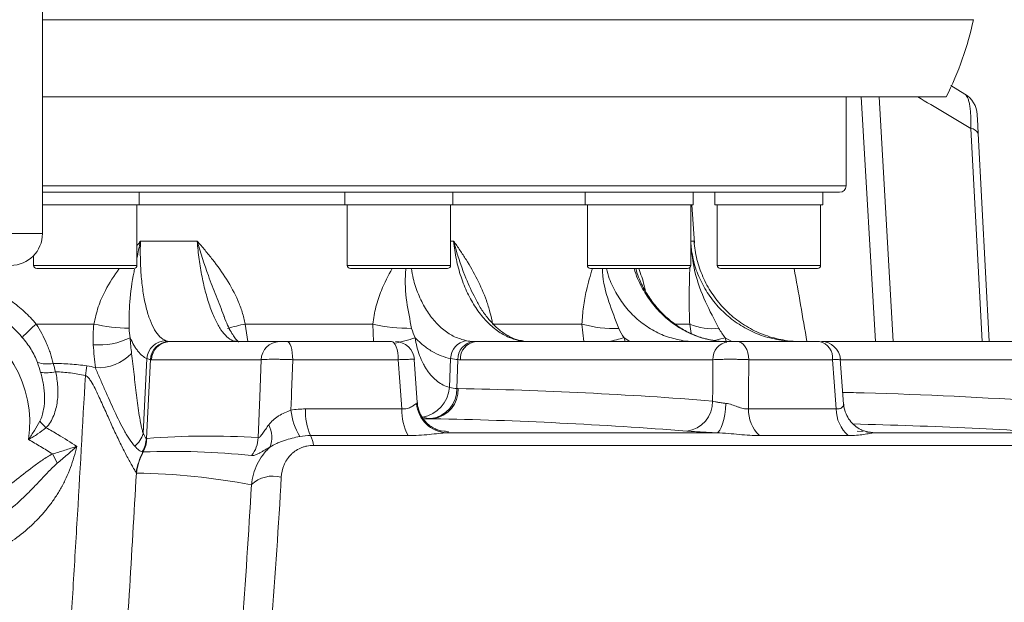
# Model space of a CAD drawing. Header units: millimetres. Extents: x 0 to 8410, y 0 to 5940.
# Tile 110 of 179: x 5454 to 5609, y 2784 to 2876. Entities that reach past the tile are written whole.
import ezdxf

# ---------------------------------------------------------------- set-up
doc = ezdxf.new("R2010")
doc.units = ezdxf.units.MM
doc.header["$LTSCALE"] = 10

msp = doc.modelspace()

# ---------------------------------------------------------------- linework, layer by layer
at = {"color": 7, "linetype": 'Continuous', "lineweight": 0}
for p, q in [((5457.2, 2841.87), (5457.2, 2922.12)), ((5600.2, 2865.15), (5602.43, 2863.82)), ((5599.46, 2863.37), (5457.2, 2863.37)), ((5583.7, 2849.37), (5583.7, 2863.37)), ((5604.51, 2857.6), (5606.23, 2824.87)), ((5582.7, 2848.37), (5457.2, 2848.37)), ((5472.43, 2846.37), (5472.43, 2848.37)), ((5504.82, 2848.37), (5504.82, 2846.37)), ((5521.82, 2846.37), (5521.82, 2848.37)), ((5542.62, 2848.37), (5542.62, 2846.37)), ((5559.62, 2846.37), (5559.62, 2848.37)), ((5563.07, 2848.37), (5563.07, 2846.37)), ((5580.07, 2846.37), (5580.07, 2848.37)), ((5457.2, 2846.37), (5472.43, 2846.37)), ((5472.07, 2836.87), (5472.07, 2846.37)), ((5472.43, 2846.37), (5504.82, 2846.37)), ((5504.82, 2846.37), (5505.46, 2846.37)), ((5505.18, 2846.37), (5505.18, 2836.87)), ((5505.46, 2846.37), (5521.82, 2846.37)), ((5521.45, 2836.87), (5521.45, 2846.37)), ((5521.82, 2846.37), (5542.62, 2846.37)), ((5542.62, 2846.37), (5545.1, 2846.37)), ((5542.98, 2846.37), (5542.98, 2836.87)), ((5545.1, 2846.37), (5559.62, 2846.37)), ((5559.25, 2836.87), (5559.25, 2846.37)), ((5559.85, 2840.35), (5559.42, 2846.37)), ((5563.07, 2846.37), (5568.32, 2846.37)), ((5563.44, 2846.37), (5563.44, 2836.87)), ((5568.32, 2846.37), (5580.07, 2846.37)), ((5579.71, 2836.87), (5579.71, 2846.37)), ((5455.8, 2838.39), (5455.8, 2836.87)), ((5471.57, 2836.37), (5456.3, 2836.37)), ((5506.26, 2836.37), (5505.68, 2836.37)), ((5520.95, 2836.37), (5506.26, 2836.37)), ((5545.72, 2836.37), (5543.48, 2836.37)), ((5558.75, 2836.37), (5545.72, 2836.37)), ((5568.65, 2836.37), (5563.94, 2836.37)), ((5579.21, 2836.37), (5568.65, 2836.37)), ((5477.24, 2824.87), (5494.5, 2824.87)), ((5495.74, 2824.87), (5512.13, 2824.87)), ((5525.36, 2824.87), (5565.12, 2824.87)), ((5566.53, 2824.87), (5579.51, 2824.87)), ((5579.82, 2824.87), (5616.26, 2824.87)), ((5516.21, 2815.29), (5515.74, 2822.08)), ((5583.32, 2815.02), (5582.78, 2822.09)), ((5586.71, 2810.76), (5586.85, 2810.72))]:
    msp.add_line(p, q, dxfattribs=at)
at = {"color": 8, "linetype": 'Continuous', "lineweight": 0}
for p, q in [((5603.76, 2875.52), (5457.2, 2875.52)), ((5588.33, 2824.87), (5586.11, 2863.37)), ((5588.9, 2863.37), (5591.13, 2824.87)), ((5457.2, 2849.37), (5583.7, 2849.37)), ((5417.2, 2841.87), (5457.2, 2841.87)), ((5472.63, 2840.69), (5481.56, 2840.69)), ((5521.45, 2840.69), (5521.93, 2840.69)), ((5559.25, 2840.69), (5559.79, 2840.69)), ((5455.8, 2836.87), (5472.07, 2836.87)), ((5505.18, 2836.87), (5505.8, 2836.87)), ((5505.8, 2836.87), (5521.45, 2836.87)), ((5542.98, 2836.87), (5545.36, 2836.87)), ((5545.36, 2836.87), (5559.25, 2836.87)), ((5563.44, 2836.87), (5568.46, 2836.87)), ((5568.46, 2836.87), (5579.71, 2836.87)), ((5550.83, 2835.61), (5550.62, 2836.37)), ((5456.21, 2827.64), (5465.3, 2827.64)), ((5489.13, 2827.64), (5489.51, 2824.87)), ((5489.13, 2827.64), (5509.19, 2827.64)), ((5509.32, 2824.87), (5509.19, 2827.64)), ((5528.07, 2827.64), (5542.13, 2827.64)), ((5542.44, 2824.87), (5542.13, 2827.64)), ((5556.8, 2827.64), (5559.09, 2827.64)), ((5559.33, 2826.16), (5559.09, 2827.64)), ((5487.77, 2824.88), (5487.97, 2824.87)), ((5532.31, 2825.02), (5532.64, 2824.99)), ((5548.76, 2825.49), (5548.93, 2824.87)), ((5549.69, 2824.87), (5548.76, 2825.49)), ((5559.6, 2824.88), (5559.48, 2824.87)), ((5564.66, 2825.49), (5564.91, 2824.75)), ((5565.71, 2824.87), (5564.66, 2825.49)), ((5575.53, 2824.88), (5575.5, 2824.87)), ((5473.07, 2810.41), (5473.65, 2822.2)), ((5473.56, 2809.65), (5474.18, 2822.04)), ((5491.61, 2822.03), (5474.35, 2822.03)), ((5513.22, 2822.03), (5496.6, 2822.03)), ((5521.28, 2817.67), (5521.45, 2822.2)), ((5522.43, 2817.5), (5522.61, 2822.04)), ((5562.75, 2822.03), (5523, 2822.03)), ((5581.59, 2822.03), (5568.42, 2822.03)), ((5614.79, 2822.03), (5582.79, 2822.03)), ((5516.11, 2815.16), (5516.2, 2815.29)), ((5498.58, 2814.28), (5513.76, 2814.28)), ((5568.35, 2814.28), (5582.17, 2814.28)), ((5518.66, 2812.75), (5517.19, 2812.75)), ((5519.88, 2810.83), (5520.42, 2810.8)), ((5519.99, 2810.85), (5520.42, 2810.8)), ((5520.84, 2810.53), (5563.35, 2810.53)), ((5585.48, 2810.8), (5586.39, 2810.72)), ((5588.04, 2810.53), (5617.83, 2810.53)), ((5514.76, 2810.1), (5499.38, 2810.1)), ((5584.06, 2810.1), (5570.06, 2810.1)), ((5650.12, 2808.53), (5499.87, 2808.53))]:
    msp.add_line(p, q, dxfattribs=at)
at = {"color": 8, "linetype": 'Continuous', "lineweight": 0, "flags": 128}
for points in [[(5605.12, 2824.87), (5604.81, 2830.89), (5603.37, 2858.4)], [(5487.16, 2825.02), (5487.69, 2824.96), (5488.02, 2824.87)], [(5495.74, 2824.87), (5495.9, 2824.82), (5496.06, 2824.66), (5496.2, 2824.4), (5496.33, 2824.05), (5496.44, 2823.62), (5496.52, 2823.13), (5496.57, 2822.59), (5496.6, 2822.03)], [(5558.09, 2825.02), (5557.83, 2824.96), (5557.66, 2824.87)], [(5564.66, 2825.49), (5563.79, 2825.26), (5562.98, 2825.05)], [(5566.53, 2824.87), (5566.89, 2824.82), (5567.23, 2824.66), (5567.55, 2824.4), (5567.83, 2824.05), (5568.07, 2823.62), (5568.25, 2823.13), (5568.37, 2822.59), (5568.42, 2822.03)], [(5573.83, 2825.02), (5573.78, 2824.96), (5573.75, 2824.87)], [(5491.16, 2809.76), (5491.4, 2816.17), (5491.61, 2822.03)], [(5496.6, 2822.03), (5496.41, 2816.89), (5496.38, 2816.17), (5496.3, 2814.1)], [(5513.76, 2814.28), (5513.47, 2818.55), (5513.22, 2822.03)], [(5562.7, 2815.53), (5562.72, 2817.51), (5562.75, 2822.03)], [(5568.42, 2822.03), (5568.37, 2816.89), (5568.35, 2814.28)], [(5582.17, 2814.28), (5581.85, 2818.55), (5581.59, 2822.03)], [(5564.8, 2815.16), (5564.73, 2814.25), (5564.61, 2813.39), (5564.46, 2812.61), (5564.27, 2811.92), (5564.06, 2811.35), (5563.83, 2810.92), (5563.59, 2810.64), (5563.35, 2810.53)], [(5586.85, 2810.72), (5587.14, 2810.64), (5588.04, 2810.53)]]:
    msp.add_lwpolyline(points, dxfattribs=at)
at = {"color": 7, "linetype": 'Continuous', "lineweight": 0, "flags": 128}
msp.add_lwpolyline([(5512.13, 2824.87), (5512.34, 2824.82), (5512.53, 2824.66), (5512.72, 2824.4), (5512.88, 2824.05), (5513.02, 2823.62), (5513.12, 2823.13), (5513.19, 2822.59), (5513.22, 2822.03)], dxfattribs=at)
at = {"color": 7, "linetype": 'Continuous', "lineweight": 0}
for centre, radius, start, end in [((5554.87, 2885.98), 50, 333.1119, 347.9186), ((5600.36, 2860.39), 4, 3, 58.9165), ((5582.7, 2849.37), 1, 270, 0), ((5452.2, 2841.87), 5, 270, 0), ((5456.3, 2836.87), 0.5, 180, 270), ((5471.57, 2836.87), 0.5, 270, 0), ((5505.68, 2836.87), 0.5, 180, 270), ((5520.95, 2836.87), 0.5, 270, 0), ((5543.48, 2836.87), 0.5, 180, 270), ((5558.75, 2836.87), 0.5, 270, 0), ((5563.94, 2836.87), 0.5, 180, 270), ((5579.21, 2836.87), 0.5, 270, 0), ((5512.76, 2821.87), 3, 3.9787, 90), ((5579.82, 2821.87), 3, 4.3582, 90.0011)]:
    msp.add_arc(centre, radius, start, end, dxfattribs=at)
at = {"color": 8, "linetype": 'Continuous', "lineweight": 0}
for centre, radius, start, end in [((5603.29, 2857.07), 1.33, 23.0509, 86.7855), ((5437.2, 2812.15), 18, 351.384, 147.9276), ((5479.48, 2801.1), 35.29, 131.246, 136.1658), ((5471.46, 2855.22), 28.26, 257.4068, 268.701), ((5495.73, 2794.09), 34.19, 101.1401, 105.9639), ((5515.06, 2852.88), 25.92, 256.9058, 270.5682), ((5547.12, 2845.32), 18.38, 254.2424, 272.5357), ((5562.61, 2835.62), 8.72, 246.2327, 277.1107), ((5466.15, 2835.29), 10.94, 265.0585, 296.4109), ((5476.7, 2821.97), 3.06, 91.8707, 175.5578), ((5477.15, 2821.91), 2.97, 91.0192, 177.536), ((5477.29, 2821.93), 2.94, 91.0077, 178.1136), ((5494.55, 2821.93), 2.94, 91.0077, 178.1136), ((5510.22, 2840.46), 16, 278.3951, 290.6932), ((5524.4, 2822.11), 2.95, 98.8295, 178.1351), ((5525.37, 2822.14), 2.76, 97.0952, 182.0523), ((5525.7, 2822.19), 2.7, 97.1353, 183.453), ((5540.34, 2853.14), 28.9, 282.0057, 286.9452), ((5565.45, 2822.19), 2.7, 97.1353, 183.4526), ((5578.99, 2822.31), 2.61, 353.84, 78.4911), ((5466.02, 2827.92), 7.16, 266.0887, 316.6853), ((5457.97, 2826.8), 5.44, 253.2431, 279.569), ((5457.81, 2828.01), 8.03, 263.477, 280.4067), ((5391.73, 2831.91), 73.27, 350.2864, 351.504), ((5516.18, 2818.05), 5.11, 279.346, 355.7143), ((5517.78, 2817.38), 4.65, 277.237, 1.5291), ((5518.1, 2817.26), 4.54, 277.1697, 2.9118), ((5521.07, 2815.5), 4.98, 183.9749, 267.2953), ((5558.04, 2815.42), 4.66, 277.2087, 1.292), ((5506.83, 2815.34), 10.6, 186.7053, 210.5898), ((5508.3, 2813.97), 9.72, 178.1215, 203.4737), ((5521.86, 2814), 8.1, 177.9625, 208.7992), ((5574.04, 2814.16), 5.69, 178.7687, 225.5716), ((5587.62, 2814.22), 5.45, 179.2991, 229.1986), ((5465.75, 2819.85), 11.7, 219.9025, 226.8376), ((5468.73, 2811.89), 4.58, 310.6875, 341.1702), ((5489.12, 2809.82), 4.18, 338.041, 27.7832), ((5468.38, 2810.08), 5.2, 330.6376, 355.2092), ((5468.45, 2809.91), 5.15, 332.3678, 357.0033), ((5468.5, 2809.86), 5.12, 332.7379, 357.4929), ((5486.04, 2810.03), 5.13, 322.8581, 356.9382), ((5494.95, 2807.87), 4.96, 7.6824, 26.6848), ((5482.12, 2802.74), 10.28, 152.3058, 171.5166), ((5482.13, 2802.73), 10.25, 152.1961, 171.7603), ((5560.65, 2857.57), 113.64, 206.3137, 207.1382), ((5493.51, 2798.69), 5.03, 75.1688, 133.05)]:
    msp.add_arc(centre, radius, start, end, dxfattribs=at)
msp.add_ellipse((5437.2, 2504.25), major_axis=(0, 606.02), ratio=0.272913, start_param=5.269872, end_param=5.292394, dxfattribs=at)
for points, knots in [([(5603.37, 2858.4), (5601.96, 2859.25), (5599.18, 2860.91), (5596.38, 2862.56), (5594.99, 2863.37)], [0, 0, 0, 0, 0.506827, 1, 1, 1, 1]), ([(5603.37, 2858.4), (5603.37, 2858.78), (5603.37, 2859.14), (5603.36, 2859.84), (5603.35, 2860.17), (5603.31, 2860.81), (5603.29, 2861.11), (5603.23, 2861.66), (5603.19, 2861.92), (5603.11, 2862.39), (5603.06, 2862.6), (5602.96, 2862.97), (5602.9, 2863.13), (5602.71, 2863.55), (5602.58, 2863.73), (5602.43, 2863.82)], [0, 0, 0, 0, 0.125, 0.125, 0.25, 0.25, 0.375, 0.375, 0.5, 0.5, 0.625, 0.625, 0.75, 0.75, 1, 1, 1, 1]), ([(5472.63, 2840.69), (5472.63, 2840.68), (5472.41, 2839.77), (5472.24, 2838.88), (5472.07, 2838)], [0, 0, 0, 0, 0.009479, 1, 1, 1, 1]), ([(5472.07, 2839.98), (5472.25, 2840.21), (5472.44, 2840.45), (5472.63, 2840.68), (5472.63, 2840.69)], [0, 0, 0, 0, 0.9764371, 1, 1, 1, 1]), ([(5472.63, 2840.69), (5472.62, 2840.2), (5472.6, 2839.71), (5472.6, 2838.76), (5472.6, 2838.28), (5472.63, 2836.88), (5472.68, 2835.96), (5472.79, 2834.62), (5472.84, 2834.18), (5472.94, 2833.33), (5473, 2832.91), (5473.19, 2831.71), (5473.35, 2830.95), (5473.62, 2829.88), (5473.71, 2829.54), (5473.91, 2828.89), (5474.02, 2828.58), (5474.35, 2827.71), (5474.6, 2827.2), (5475.12, 2826.3), (5475.4, 2825.94), (5475.98, 2825.36), (5476.28, 2825.15), (5476.6, 2825.02)], [0, 0, 0, 0, 0.0625, 0.0625, 0.125, 0.125, 0.25, 0.25, 0.3125, 0.3125, 0.375, 0.375, 0.5, 0.5, 0.5625, 0.5625, 0.625, 0.625, 0.75, 0.75, 0.875, 0.875, 1, 1, 1, 1]), ([(5487.16, 2825.02), (5486.84, 2825.15), (5486.53, 2825.36), (5485.91, 2825.94), (5485.6, 2826.3), (5484.99, 2827.2), (5484.7, 2827.71), (5484.28, 2828.58), (5484.15, 2828.89), (5483.88, 2829.54), (5483.75, 2829.88), (5483.37, 2830.95), (5483.13, 2831.71), (5482.81, 2832.92), (5482.7, 2833.34), (5482.51, 2834.19), (5482.41, 2834.63), (5482.15, 2835.97), (5482, 2836.88), (5481.74, 2838.75), (5481.63, 2839.71), (5481.56, 2840.69)], [0, 0, 0, 0, 0.125, 0.125, 0.25, 0.25, 0.375, 0.375, 0.4375, 0.4375, 0.5, 0.5, 0.625, 0.625, 0.6875, 0.6875, 0.75, 0.75, 0.875, 0.875, 1, 1, 1, 1]), ([(5485.79, 2828.8), (5485.77, 2828.85), (5485.4, 2829.92), (5484.52, 2832.04), (5483.04, 2835.89), (5482.08, 2838.84), (5481.56, 2840.68), (5481.56, 2840.69)], [0, 0, 0, 0, 0.014155, 0.285968, 0.557599, 0.997935, 1, 1, 1, 1]), ([(5489.13, 2827.64), (5489, 2828.27), (5488.83, 2828.9), (5488.44, 2830.13), (5488.22, 2830.73), (5487.46, 2832.5), (5486.86, 2833.61), (5485.51, 2835.75), (5484.76, 2836.78), (5483.59, 2838.27), (5483.19, 2838.76), (5482.38, 2839.73), (5481.97, 2840.21), (5481.56, 2840.69)], [0, 0, 0, 0, 0.125, 0.125, 0.25, 0.25, 0.5, 0.5, 0.75, 0.75, 0.875, 0.875, 1, 1, 1, 1]), ([(5528.07, 2827.64), (5527.95, 2828.27), (5527.81, 2828.9), (5527.48, 2830.13), (5527.3, 2830.73), (5526.68, 2832.5), (5526.19, 2833.61), (5525.11, 2835.75), (5524.51, 2836.78), (5523.57, 2838.27), (5523.25, 2838.76), (5522.59, 2839.73), (5522.26, 2840.21), (5521.93, 2840.69)], [0, 0, 0, 0, 0.125, 0.125, 0.25, 0.25, 0.5, 0.5, 0.75, 0.75, 0.875, 0.875, 1, 1, 1, 1]), ([(5532.31, 2825.02), (5531.67, 2825.15), (5531.04, 2825.36), (5529.8, 2825.94), (5529.19, 2826.3), (5528.01, 2827.2), (5527.44, 2827.71), (5526.64, 2828.58), (5526.39, 2828.89), (5525.88, 2829.54), (5525.64, 2829.88), (5524.93, 2830.95), (5524.5, 2831.71), (5523.92, 2832.92), (5523.74, 2833.34), (5523.4, 2834.19), (5523.24, 2834.63), (5522.79, 2835.97), (5522.55, 2836.88), (5522.16, 2838.75), (5522.02, 2839.71), (5521.93, 2840.69)], [0, 0, 0, 0, 0.125, 0.125, 0.25, 0.25, 0.375, 0.375, 0.4375, 0.4375, 0.5, 0.5, 0.625, 0.625, 0.6875, 0.6875, 0.75, 0.75, 0.875, 0.875, 1, 1, 1, 1]), ([(5525.14, 2832.05), (5525.14, 2832.05), (5524.62, 2833.08), (5523.37, 2835.9), (5522.39, 2838.84), (5521.93, 2840.68), (5521.93, 2840.69)], [0, 0, 0, 0, 0.000727, 0.380868, 0.99711, 1, 1, 1, 1]), ([(5559.25, 2840.42), (5559.41, 2838.89), (5559.76, 2835.69), (5561.42, 2831.22), (5562.96, 2828.34), (5563.69, 2826.96)], [0, 0, 0, 0, 0.324421, 0.678004, 1, 1, 1, 1]), ([(5559.25, 2840.27), (5559.38, 2839.34), (5559.63, 2837.46), (5560.6, 2834.78), (5561.99, 2832.28), (5563.78, 2830.04), (5565.93, 2828.15), (5568.36, 2826.64), (5571.02, 2825.54), (5572.89, 2825.19), (5573.83, 2825.02)], [0, 0, 0, 0, 0.1232619, 0.2485617, 0.373753, 0.4989435, 0.624203, 0.749463, 0.8747312, 1, 1, 1, 1]), ([(5418.2, 2827.64), (5419.38, 2829.01), (5420.68, 2830.22), (5422.82, 2831.81), (5423.56, 2832.3), (5425.11, 2833.2), (5425.92, 2833.61), (5428.38, 2834.7), (5430.07, 2835.24), (5432.26, 2835.7), (5432.7, 2835.78), (5433.59, 2835.92), (5434.04, 2835.98), (5435.39, 2836.12), (5436.28, 2836.16), (5438.96, 2836.17), (5440.74, 2835.99), (5443.39, 2835.44), (5444.27, 2835.21), (5445.97, 2834.67), (5446.8, 2834.36), (5448.44, 2833.64), (5449.24, 2833.23), (5450.8, 2832.32), (5451.55, 2831.83), (5452.99, 2830.77), (5453.68, 2830.2), (5454.99, 2828.98), (5455.62, 2828.32), (5456.21, 2827.64)], [0, 0, 0, 0, 0.125, 0.125, 0.1875, 0.1875, 0.25, 0.25, 0.375, 0.375, 0.40625, 0.40625, 0.4375, 0.4375, 0.5, 0.5, 0.625, 0.625, 0.6875, 0.6875, 0.75, 0.75, 0.8125, 0.8125, 0.875, 0.875, 0.9375, 0.9375, 1, 1, 1, 1]), ([(5465.3, 2827.64), (5465.5, 2828.54), (5465.91, 2830.37), (5467.21, 2833.35), (5468.51, 2835.25), (5469.27, 2836.37)], [0, 0, 0, 0, 0.284555, 0.576455, 1, 1, 1, 1]), ([(5471.7, 2836.28), (5471.67, 2836.14), (5471.29, 2834.34), (5470.87, 2831.23), (5470.83, 2828.34), (5470.82, 2826.96)], [0, 0, 0, 0, 0.042405, 0.543589, 1, 1, 1, 1]), ([(5509.19, 2827.64), (5509.34, 2828.54), (5509.63, 2830.37), (5510.63, 2833.35), (5511.64, 2835.25), (5512.24, 2836.37)], [0, 0, 0, 0, 0.284555, 0.576455, 1, 1, 1, 1]), ([(5514.42, 2836.37), (5514.4, 2836.2), (5514.21, 2834.37), (5514.44, 2831.23), (5515.04, 2828.34), (5515.32, 2826.96)], [0, 0, 0, 0, 0.050716, 0.547549, 1, 1, 1, 1]), ([(5515.28, 2836.37), (5515.36, 2835.84), (5515.61, 2834.42), (5516.35, 2832.29), (5517.43, 2830.06), (5518.79, 2828.15), (5520.34, 2826.65), (5522.08, 2825.54), (5523.32, 2825.19), (5523.95, 2825.02)], [0, 0, 0, 0, 0.088262, 0.237988, 0.392056, 0.541858, 0.696017, 0.845834, 1, 1, 1, 1]), ([(5542.13, 2827.64), (5542.19, 2828.54), (5542.32, 2830.37), (5542.87, 2833.35), (5543.44, 2835.25), (5543.78, 2836.37)], [0, 0, 0, 0, 0.284555, 0.576455, 1, 1, 1, 1]), ([(5545.37, 2836.37), (5545.37, 2836.2), (5545.4, 2834.37), (5546.25, 2831.23), (5547.39, 2828.34), (5547.93, 2826.96)], [0, 0, 0, 0, 0.050716, 0.547549, 1, 1, 1, 1]), ([(5545.98, 2836.37), (5546.12, 2835.84), (5546.5, 2834.41), (5547.58, 2832.28), (5549.13, 2830.04), (5551.03, 2828.15), (5553.19, 2826.64), (5555.56, 2825.54), (5557.25, 2825.19), (5558.09, 2825.02)], [0, 0, 0, 0, 0.088283, 0.240177, 0.392071, 0.544047, 0.696024, 0.848011, 1, 1, 1, 1]), ([(5562.99, 2825.02), (5562.15, 2825.19), (5560.46, 2825.53), (5558.06, 2826.63), (5555.82, 2828.13), (5553.84, 2830.02), (5552.17, 2832.27), (5550.97, 2834.4), (5550.52, 2835.84), (5550.35, 2836.37)], [0, 0, 0, 0, 0.149832, 0.30401, 0.453825, 0.607998, 0.757736, 0.911819, 1, 1, 1, 1]), ([(5551.08, 2836.37), (5551.39, 2835.51), (5551.78, 2834.39), (5552.08, 2833.11), (5552.15, 2832.81)], [0, 0, 0, 0, 0.767271, 1, 1, 1, 1]), ([(5559.09, 2827.64), (5559.06, 2828.54), (5559.01, 2830.37), (5559.02, 2833.4), (5559.07, 2835.35), (5559.11, 2836.52)], [0, 0, 0, 0, 0.279421, 0.566054, 1, 1, 1, 1]), ([(5454.02, 2825.54), (5452.98, 2826.76), (5451.82, 2827.84), (5449.92, 2829.26), (5449.25, 2829.71), (5447.87, 2830.51), (5447.16, 2830.88), (5445.72, 2831.52), (5444.98, 2831.81), (5443.48, 2832.3), (5442.7, 2832.5), (5440.36, 2833), (5438.78, 2833.16), (5436.41, 2833.16), (5435.62, 2833.12), (5434.43, 2832.99), (5434.03, 2832.94), (5433.24, 2832.82), (5432.85, 2832.74), (5430.92, 2832.33), (5429.42, 2831.85), (5427.25, 2830.88), (5426.53, 2830.51), (5425.16, 2829.71), (5424.5, 2829.27), (5423.23, 2828.32), (5422.62, 2827.82), (5421.46, 2826.73), (5420.91, 2826.15), (5420.39, 2825.54)], [0, 0, 0, 0, 0.125, 0.125, 0.1875, 0.1875, 0.25, 0.25, 0.3125, 0.3125, 0.375, 0.375, 0.5, 0.5, 0.5625, 0.5625, 0.59375, 0.59375, 0.625, 0.625, 0.75, 0.75, 0.8125, 0.8125, 0.875, 0.875, 0.9375, 0.9375, 1, 1, 1, 1]), ([(5456.21, 2827.64), (5456.84, 2826.65), (5457.39, 2825.63), (5457.96, 2824.32), (5458.07, 2824.05), (5458.27, 2823.52), (5458.37, 2823.26), (5458.63, 2822.47), (5458.77, 2821.95), (5458.87, 2821.43)], [0, 0, 0, 0, 0.5, 0.5, 0.625, 0.625, 0.75, 0.75, 1, 1, 1, 1]), ([(5456.4, 2821.58), (5456.28, 2821.94), (5456.13, 2822.29), (5455.79, 2822.98), (5455.6, 2823.32), (5454.99, 2824.32), (5454.53, 2824.95), (5454.02, 2825.54)], [0, 0, 0, 0, 0.25, 0.25, 0.5, 0.5, 1, 1, 1, 1]), ([(5473.65, 2822.2), (5473.16, 2822.41), (5472.69, 2822.79), (5472.13, 2823.48), (5472.03, 2823.63), (5471.81, 2823.95), (5471.7, 2824.12), (5471.39, 2824.66), (5471.2, 2825.06), (5471.01, 2825.49)], [0, 0, 0, 0, 0.5, 0.5, 0.625, 0.625, 0.75, 0.75, 1, 1, 1, 1]), ([(5515.87, 2825.49), (5515.95, 2825), (5516.04, 2824.51), (5516.28, 2823.57), (5516.42, 2823.12), (5516.74, 2822.26), (5516.92, 2821.84), (5517.22, 2821.25), (5517.33, 2821.06), (5517.55, 2820.69), (5517.66, 2820.51), (5518.02, 2820), (5518.27, 2819.68), (5518.81, 2819.11), (5519.1, 2818.85), (5519.98, 2818.17), (5520.61, 2817.85), (5521.28, 2817.67)], [0, 0, 0, 0, 0.125, 0.125, 0.25, 0.25, 0.375, 0.375, 0.4375, 0.4375, 0.5, 0.5, 0.625, 0.625, 0.75, 0.75, 1, 1, 1, 1]), ([(5521.45, 2822.2), (5520.43, 2822.41), (5519.46, 2822.79), (5518.29, 2823.48), (5518.05, 2823.63), (5517.6, 2823.95), (5517.37, 2824.12), (5516.7, 2824.66), (5516.28, 2825.06), (5515.87, 2825.49)], [0, 0, 0, 0, 0.5, 0.5, 0.625, 0.625, 0.75, 0.75, 1, 1, 1, 1]), ([(5471.23, 2823.01), (5471.3, 2822.47), (5471.36, 2821.92), (5471.49, 2820.83), (5471.55, 2820.27), (5471.74, 2818.62), (5471.86, 2817.52), (5472.13, 2815.34), (5472.28, 2814.27), (5472.53, 2812.73), (5472.62, 2812.23), (5472.77, 2811.51), (5472.82, 2811.28), (5472.94, 2810.83), (5473, 2810.61), (5473.07, 2810.41)], [0, 0, 0, 0, 0.125, 0.125, 0.25, 0.25, 0.5, 0.5, 0.75, 0.75, 0.875, 0.875, 0.9375, 0.9375, 1, 1, 1, 1]), ([(5458.87, 2821.43), (5459.32, 2821.43), (5459.76, 2821.42), (5460.65, 2821.39), (5461.98, 2821.32), (5463.31, 2821.19), (5464.19, 2821.08)], [0, 0, 0, 0, 0.25, 0.25, 0.5, 1, 1, 1, 1]), ([(5496.6, 2822.03), (5496.34, 2822.04), (5496.08, 2822.05), (5495.56, 2822.06), (5495.29, 2822.07), (5494.77, 2822.08), (5494.51, 2822.09), (5494, 2822.09), (5493.76, 2822.09), (5493.3, 2822.09), (5493.08, 2822.09), (5492.67, 2822.09), (5492.49, 2822.08), (5492.16, 2822.07), (5492.02, 2822.06), (5491.78, 2822.05), (5491.68, 2822.04), (5491.61, 2822.03)], [0, 0, 0, 0, 0.125, 0.125, 0.25, 0.25, 0.375, 0.375, 0.5, 0.5, 0.625, 0.625, 0.75, 0.75, 0.875, 0.875, 1, 1, 1, 1]), ([(5568.42, 2822.03), (5568.21, 2822.04), (5567.99, 2822.05), (5567.53, 2822.06), (5567.28, 2822.07), (5566.77, 2822.08), (5566.51, 2822.09), (5565.98, 2822.09), (5565.72, 2822.09), (5565.19, 2822.09), (5564.94, 2822.09), (5564.43, 2822.09), (5564.19, 2822.08), (5563.73, 2822.07), (5563.51, 2822.06), (5563.1, 2822.05), (5562.92, 2822.04), (5562.75, 2822.03)], [0, 0, 0, 0, 0.125, 0.125, 0.25, 0.25, 0.375, 0.375, 0.5, 0.5, 0.625, 0.625, 0.75, 0.75, 0.875, 0.875, 1, 1, 1, 1]), ([(5582.76, 2822.09), (5582.76, 2822.09), (5582.76, 2822.09), (5582.31, 2822.07), (5581.8, 2822.04), (5581.59, 2822.03)], [0, 0, 0, 0, 0.287295, 0.702895, 1, 1, 1, 1]), ([(5456.78, 2812.34), (5456.93, 2812.63), (5457.05, 2812.94), (5457.25, 2813.56), (5457.32, 2813.88), (5457.49, 2814.84), (5457.54, 2815.5), (5457.52, 2816.81), (5457.46, 2817.46), (5457.24, 2818.75), (5457.09, 2819.39), (5456.9, 2820.03)], [0, 0, 0, 0, 0.125, 0.125, 0.25, 0.25, 0.5, 0.5, 0.75, 0.75, 1, 1, 1, 1]), ([(5459.27, 2820.11), (5459.44, 2819.34), (5459.56, 2818.57), (5459.65, 2817.03), (5459.64, 2816.26), (5459.48, 2815.11), (5459.41, 2814.73), (5459.22, 2813.98), (5459.11, 2813.62), (5458.82, 2812.9), (5458.65, 2812.55), (5458.26, 2811.9), (5458.03, 2811.59), (5457.75, 2811.32)], [0, 0, 0, 0, 0.25, 0.25, 0.5, 0.5, 0.625, 0.625, 0.75, 0.75, 0.875, 0.875, 1, 1, 1, 1]), ([(5463.95, 2819.55), (5463.17, 2819.71), (5462.39, 2819.85), (5460.83, 2820.04), (5460.05, 2820.1), (5459.27, 2820.11)], [0, 0, 0, 0, 0.5, 0.5, 1, 1, 1, 1]), ([(5471.72, 2808.42), (5471.44, 2808.72), (5471.16, 2809.1), (5470.75, 2809.71), (5470.62, 2809.93), (5470.35, 2810.38), (5470.22, 2810.61), (5469.55, 2811.79), (5469.04, 2812.83), (5468.03, 2815.01), (5467.53, 2816.14), (5466.78, 2817.86), (5466.53, 2818.44), (5466.14, 2819.32), (5466.01, 2819.61), (5465.76, 2820.19), (5465.64, 2820.48), (5465.53, 2820.77)], [0, 0, 0, 0, 0.125, 0.125, 0.1875, 0.1875, 0.25, 0.25, 0.5, 0.5, 0.75, 0.75, 0.875, 0.875, 0.9375, 0.9375, 1, 1, 1, 1]), ([(5458.12, 2726.27), (5459.28, 2741.81), (5460.3, 2757.36), (5461.27, 2773.88), (5461.35, 2775.34), (5461.44, 2776.79), (5461.49, 2777.77), (5461.52, 2778.25), (5461.67, 2780.68), (5462.04, 2786.51), (5462.39, 2792.34), (5463.08, 2804), (5463.52, 2811.77), (5463.95, 2819.55)], [0, 0, 0, 0, 0.5, 0.5, 0.53125, 0.546875, 0.546875, 0.5625, 0.5625, 0.625, 0.75, 0.75, 1, 1, 1, 1]), ([(5471.95, 2804.26), (5471.85, 2804.4), (5471.75, 2804.58), (5471.51, 2804.98), (5471.38, 2805.2), (5471.12, 2805.67), (5470.98, 2805.92), (5470.69, 2806.46), (5470.54, 2806.74), (5470.08, 2807.61), (5469.77, 2808.23), (5469.14, 2809.53), (5468.81, 2810.21), (5468.17, 2811.6), (5467.84, 2812.31), (5467.19, 2813.76), (5466.86, 2814.5), (5466.36, 2815.61), (5466.19, 2815.99), (5465.84, 2816.74), (5465.66, 2817.12), (5465.28, 2817.87), (5465.08, 2818.25), (5464.74, 2818.79), (5464.62, 2818.97), (5464.4, 2819.22), (5464.32, 2819.3), (5464.15, 2819.45), (5464.06, 2819.51), (5463.95, 2819.55)], [0, 0, 0, 0, 0.0625, 0.0625, 0.125, 0.125, 0.1875, 0.1875, 0.25, 0.25, 0.375, 0.375, 0.5, 0.5, 0.625, 0.625, 0.75, 0.75, 0.8125, 0.8125, 0.875, 0.875, 0.9375, 0.9375, 0.96875, 0.96875, 0.984375, 0.984375, 1, 1, 1, 1]), ([(5583.18, 2816.89), (5584.31, 2816.86), (5594.9, 2816.62), (5605.48, 2816.04), (5614.92, 2815.53)], [0, 0, 0, 0, 0.107097, 1, 1, 1, 1]), ([(5513.76, 2814.28), (5514.07, 2814.26), (5514.35, 2814.29), (5514.74, 2814.39), (5514.86, 2814.43), (5515.08, 2814.52), (5515.19, 2814.57), (5515.48, 2814.73), (5515.65, 2814.85), (5515.92, 2815.04), (5516.03, 2815.12), (5516.11, 2815.16)], [0, 0, 0, 0, 0.25, 0.25, 0.375, 0.375, 0.5, 0.5, 0.75, 0.75, 1, 1, 1, 1]), ([(5562.7, 2815.53), (5562.83, 2815.49), (5562.97, 2815.46), (5563.29, 2815.39), (5563.46, 2815.35), (5563.81, 2815.29), (5564, 2815.26), (5564.39, 2815.2), (5564.59, 2815.18), (5564.8, 2815.16)], [0, 0, 0, 0, 0.25, 0.25, 0.5, 0.5, 0.75, 0.75, 1, 1, 1, 1]), ([(5564.8, 2815.16), (5565.12, 2815.12), (5565.42, 2815.04), (5566.03, 2814.85), (5566.34, 2814.73), (5566.79, 2814.57), (5566.94, 2814.52), (5567.23, 2814.43), (5567.38, 2814.39), (5567.67, 2814.32), (5567.81, 2814.3), (5568.09, 2814.28), (5568.22, 2814.27), (5568.35, 2814.28)], [0, 0, 0, 0, 0.25, 0.25, 0.5, 0.5, 0.625, 0.625, 0.75, 0.75, 0.875, 0.875, 1, 1, 1, 1]), ([(5582.17, 2814.28), (5582.38, 2814.29), (5582.66, 2814.29), (5583.07, 2814.49), (5583.33, 2814.81), (5583.3, 2814.96), (5583.29, 2815.01)], [0, 0, 0, 0, 0.270718, 0.38605, 0.782108, 1, 1, 1, 1]), ([(5492.82, 2811.77), (5493.03, 2812.05), (5493.26, 2812.3), (5493.64, 2812.65), (5493.78, 2812.76), (5494.06, 2812.98), (5494.21, 2813.08), (5494.67, 2813.36), (5494.99, 2813.52), (5495.65, 2813.83), (5495.98, 2813.97), (5496.3, 2814.1)], [0, 0, 0, 0, 0.25, 0.25, 0.375, 0.375, 0.5, 0.5, 0.75, 0.75, 1, 1, 1, 1]), ([(5456.78, 2812.34), (5456.51, 2811.85), (5456.23, 2811.37), (5455.78, 2810.65), (5455.63, 2810.41), (5455.32, 2809.93), (5455.16, 2809.69), (5455, 2809.45)], [0, 0, 0, 0, 0.5, 0.5, 0.75, 0.75, 1, 1, 1, 1]), ([(5612.26, 2810.8), (5609.36, 2810.95), (5600.22, 2811.46), (5591.07, 2811.74), (5584.82, 2811.93)], [0, 0, 0, 0, 0.316734, 1, 1, 1, 1]), ([(5457.75, 2811.32), (5457.33, 2810.97), (5456.89, 2810.65), (5456.2, 2810.19), (5455.97, 2810.03), (5455.61, 2809.81), (5455.49, 2809.74), (5455.25, 2809.6), (5455.12, 2809.52), (5455, 2809.45)], [0, 0, 0, 0, 0.5, 0.5, 0.75, 0.75, 0.875, 0.875, 1, 1, 1, 1]), ([(5473.07, 2810.41), (5473.15, 2810.23), (5473.23, 2810.06), (5473.35, 2809.86), (5473.39, 2809.8), (5473.47, 2809.7), (5473.52, 2809.66), (5473.56, 2809.65)], [0, 0, 0, 0, 0.5, 0.5, 0.75, 0.75, 1, 1, 1, 1]), ([(5491.16, 2809.76), (5491.2, 2809.75), (5491.25, 2809.76), (5491.36, 2809.83), (5491.42, 2809.88), (5491.62, 2810.09), (5491.76, 2810.28), (5492.04, 2810.68), (5492.19, 2810.89), (5492.5, 2811.33), (5492.66, 2811.55), (5492.82, 2811.77)], [0, 0, 0, 0, 0.125, 0.125, 0.25, 0.25, 0.5, 0.5, 0.75, 0.75, 1, 1, 1, 1]), ([(5520.84, 2810.53), (5520.46, 2810.51), (5520.03, 2810.47), (5519.1, 2810.37), (5518.6, 2810.31), (5517.57, 2810.21), (5517.03, 2810.17), (5515.92, 2810.11), (5515.34, 2810.1), (5514.76, 2810.1)], [0, 0, 0, 0, 0.25, 0.25, 0.5, 0.5, 0.75, 0.75, 1, 1, 1, 1]), ([(5520.42, 2810.8), (5520.79, 2810.75), (5521.01, 2810.7), (5521.12, 2810.63), (5521.12, 2810.61), (5521.03, 2810.57), (5520.95, 2810.55), (5520.84, 2810.53)], [0, 0, 0, 0, 0.5, 0.5, 0.75, 0.75, 1, 1, 1, 1]), ([(5563.35, 2810.53), (5562.88, 2810.55), (5562.42, 2810.57), (5561.55, 2810.61), (5561.13, 2810.63), (5560.33, 2810.68), (5559.95, 2810.7), (5559.24, 2810.75), (5558.92, 2810.77), (5558.62, 2810.8)], [0, 0, 0, 0, 0.25, 0.25, 0.5, 0.5, 0.75, 0.75, 1, 1, 1, 1]), ([(5570.06, 2810.1), (5569.57, 2810.1), (5569.06, 2810.11), (5568.01, 2810.17), (5567.46, 2810.21), (5566.34, 2810.31), (5565.76, 2810.37), (5564.58, 2810.47), (5563.97, 2810.51), (5563.35, 2810.53)], [0, 0, 0, 0, 0.25, 0.25, 0.5, 0.5, 0.75, 0.75, 1, 1, 1, 1]), ([(5588.04, 2810.53), (5587.89, 2810.51), (5587.66, 2810.47), (5587.12, 2810.37), (5586.81, 2810.31), (5586.12, 2810.21), (5585.75, 2810.17), (5584.94, 2810.11), (5584.51, 2810.1), (5584.06, 2810.1)], [0, 0, 0, 0, 0.25, 0.25, 0.5, 0.5, 0.75, 0.75, 1, 1, 1, 1]), ([(5587.04, 2810.67), (5587.11, 2810.66), (5587.72, 2810.61), (5587.89, 2810.57), (5588.04, 2810.53)], [0, 0, 0, 0, 0.1119415, 1, 1, 1, 1]), ([(5458.79, 2807.2), (5458.17, 2807.59), (5457.54, 2807.98), (5456.28, 2808.74), (5455.65, 2809.1), (5455, 2809.45)], [0, 0, 0, 0, 0.5, 0.5, 1, 1, 1, 1]), ([(5459.64, 2810.25), (5459.64, 2810.25), (5459.64, 2810.25), (5459.64, 2810.25), (5460.63, 2809.63), (5461.61, 2809.01), (5462.59, 2808.39)], [-0.00000006, -0.00000006, -0.00000006, -0.00000006, 0, 0, 0, 0.003487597, 0.003487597, 0.003487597, 0.003487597]), ([(5473.62, 2809.64), (5476.55, 2809.87), (5479.48, 2809.99), (5485.33, 2810.03), (5488.25, 2809.94), (5491.16, 2809.76)], [0, 0, 0, 0, 0.5, 0.5, 1, 1, 1, 1]), ([(5497.71, 2809.94), (5497.31, 2809.87), (5496.91, 2809.78), (5496.1, 2809.58), (5495.69, 2809.46), (5495.09, 2809.26), (5494.89, 2809.19), (5494.49, 2809.03), (5494.29, 2808.95), (5493.71, 2808.69), (5493.34, 2808.49), (5493, 2808.26)], [0, 0, 0, 0, 0.25, 0.25, 0.5, 0.5, 0.625, 0.625, 0.75, 0.75, 1, 1, 1, 1]), ([(5458.79, 2807.2), (5459.43, 2807.4), (5460.07, 2807.59), (5461.02, 2807.89), (5461.34, 2807.99), (5461.97, 2808.19), (5462.28, 2808.29), (5462.59, 2808.39)], [0, 0, 0, 0, 0.5, 0.5, 0.75, 0.75, 1, 1, 1, 1]), ([(5459.52, 2805.74), (5460.05, 2806.18), (5460.57, 2806.63), (5461.6, 2807.51), (5462.1, 2807.96), (5462.59, 2808.39)], [0, 0, 0, 0, 0.5, 0.5, 1, 1, 1, 1]), ([(5462.59, 2808.39), (5462.34, 2807.25), (5462, 2806.13), (5461.39, 2804.5), (5461.17, 2803.96), (5460.8, 2803.16), (5460.68, 2802.9), (5460.48, 2802.51), (5460.38, 2802.32), (5460.28, 2802.12), (5460.21, 2802), (5460.18, 2801.93), (5460.14, 2801.87)], [0, 0, 0, 0, 0.5, 0.5, 0.75, 0.75, 0.875, 0.875, 0.9375, 0.96875, 0.96875, 1, 1, 1, 1]), ([(5472.91, 2807.53), (5472.75, 2807.57), (5472.56, 2807.66), (5472.15, 2807.97), (5471.94, 2808.17), (5471.72, 2808.42)], [0, 0, 0, 0, 0.5, 0.5, 1, 1, 1, 1]), ([(5490.13, 2806.94), (5487.31, 2807.23), (5484.47, 2807.43), (5478.78, 2807.63), (5475.92, 2807.63), (5473.06, 2807.52)], [0, 0, 0, 0, 0.5, 0.5, 1, 1, 1, 1]), ([(5490.08, 2802.36), (5490.14, 2802.93), (5490.25, 2803.49), (5490.56, 2804.56), (5490.77, 2805.09), (5491.26, 2806.1), (5491.56, 2806.58), (5492.22, 2807.47), (5492.59, 2807.88), (5493, 2808.26)], [0, 0, 0, 0, 0.25, 0.25, 0.5, 0.5, 0.75, 0.75, 1, 1, 1, 1]), ([(5493, 2808.26), (5492.66, 2808.07), (5492.35, 2807.89), (5491.91, 2807.65), (5491.77, 2807.57), (5491.5, 2807.42), (5491.38, 2807.35), (5491.13, 2807.23), (5491.02, 2807.18), (5490.8, 2807.08), (5490.7, 2807.04), (5490.42, 2806.95), (5490.26, 2806.92), (5490.13, 2806.94)], [0, 0, 0, 0, 0.25, 0.25, 0.375, 0.375, 0.5, 0.5, 0.625, 0.625, 0.75, 0.75, 1, 1, 1, 1]), ([(5499.87, 2808.53), (5499.5, 2808.53), (5499.14, 2808.5), (5498.63, 2808.39), (5498.46, 2808.35), (5498.13, 2808.24), (5497.97, 2808.18), (5497.51, 2807.98), (5497.22, 2807.82), (5496.82, 2807.54), (5496.69, 2807.44), (5496.44, 2807.22), (5496.33, 2807.11), (5496, 2806.76), (5495.81, 2806.51), (5495.55, 2806.11), (5495.47, 2805.97), (5495.33, 2805.69), (5495.26, 2805.55), (5494.97, 2804.82), (5494.83, 2804.2), (5494.8, 2803.55)], [0, 0, 0, 0, 0.125, 0.125, 0.1875, 0.1875, 0.25, 0.25, 0.375, 0.375, 0.4375, 0.4375, 0.5, 0.5, 0.625, 0.625, 0.6875, 0.6875, 0.75, 0.75, 1, 1, 1, 1]), ([(5446.49, 2798.84), (5447.6, 2799.41), (5448.66, 2800.04), (5450.73, 2801.41), (5451.73, 2802.14), (5453.71, 2803.64), (5454.68, 2804.41), (5456.17, 2805.53), (5456.67, 2805.9), (5457.7, 2806.59), (5458.22, 2806.92), (5458.79, 2807.2)], [0, 0, 0, 0, 0.25, 0.25, 0.5, 0.5, 0.75, 0.75, 0.875, 0.875, 1, 1, 1, 1]), ([(5459.52, 2805.74), (5459.27, 2805.52), (5459.03, 2805.3), (5458.56, 2804.84), (5458.33, 2804.6), (5457.65, 2803.89), (5457.2, 2803.41), (5456.3, 2802.45), (5455.85, 2801.98), (5454.92, 2801.04), (5454.45, 2800.58), (5452.05, 2798.35), (5449.97, 2796.76), (5447.64, 2795.5)], [0, 0, 0, 0, 0.0625, 0.0625, 0.125, 0.125, 0.25, 0.25, 0.375, 0.375, 0.5, 0.5, 1, 1, 1, 1]), ([(5471.98, 2804.2), (5471.62, 2797.83), (5471.25, 2791.45), (5470.47, 2778.7), (5470.07, 2772.33), (5468.82, 2753.21), (5467.91, 2740.47), (5466.91, 2727.73)], [0, 0, 0, 0, 0.25, 0.25, 0.5, 0.5, 1, 1, 1, 1]), ([(5460.14, 2801.87), (5460.01, 2801.63), (5459.86, 2801.39), (5459.57, 2800.91), (5459.42, 2800.68), (5458.96, 2799.98), (5458.31, 2799.07), (5457.6, 2798.21), (5456.86, 2797.36), (5456.47, 2796.95), (5455.27, 2795.75), (5454.42, 2795.01), (5452.62, 2793.63), (5451.67, 2792.99), (5450.17, 2792.12), (5449.65, 2791.85), (5448.61, 2791.33), (5448.08, 2791.09), (5446.47, 2790.43), (5445.36, 2790.05), (5443.65, 2789.59), (5443.07, 2789.46), (5441.9, 2789.23), (5441.31, 2789.13), (5439.55, 2788.9), (5438.37, 2788.82), (5436.58, 2788.83), (5435.99, 2788.85), (5434.79, 2788.93), (5434.19, 2788.98), (5432.43, 2789.22), (5431.27, 2789.45), (5429.57, 2789.91), (5429.01, 2790.08), (5427.89, 2790.46), (5427.34, 2790.67), (5425.72, 2791.35), (5424.69, 2791.86), (5422.71, 2793.01), (5421.77, 2793.64), (5420.42, 2794.67), (5419.98, 2795.03), (5419.12, 2795.79), (5418.71, 2796.17), (5417.52, 2797.37), (5416.78, 2798.21), (5415.77, 2799.53), (5415.45, 2799.98), (5414.99, 2800.68), (5414.84, 2800.91), (5414.62, 2801.27), (5414.51, 2801.45), (5414.4, 2801.63), (5414.33, 2801.75), (5414.3, 2801.81), (5414.26, 2801.87)], [0, 0, 0, 0, 0.015625, 0.015625, 0.03125, 0.03125, 0.0625, 0.09375, 0.09375, 0.125, 0.125, 0.1875, 0.1875, 0.25, 0.25, 0.28125, 0.28125, 0.3125, 0.3125, 0.375, 0.375, 0.40625, 0.40625, 0.4375, 0.4375, 0.5, 0.5, 0.53125, 0.53125, 0.5625, 0.5625, 0.625, 0.625, 0.65625, 0.65625, 0.6875, 0.6875, 0.75, 0.75, 0.8125, 0.8125, 0.84375, 0.84375, 0.875, 0.875, 0.9375, 0.9375, 0.96875, 0.96875, 0.984375, 0.984375, 0.992188, 0.996094, 0.996094, 1, 1, 1, 1])]:
    msp.add_open_spline(points, degree=3, knots=knots, dxfattribs=at)
at = {"color": 7, "linetype": 'Continuous', "lineweight": 0}
for points, knots in [([(5604.36, 2860.6), (5604.36, 2860.6), (5604.36, 2860.55), (5604.37, 2860.38), (5604.37, 2860.31), (5604.38, 2860.12), (5604.39, 2860.02), (5604.4, 2859.76), (5604.41, 2859.62), (5604.43, 2859.29), (5604.43, 2859.12), (5604.46, 2858.72), (5604.47, 2858.51), (5604.49, 2858.07), (5604.5, 2857.84), (5604.51, 2857.6)], [0, 0, 0, 0, 0.25, 0.25, 0.375, 0.375, 0.5, 0.5, 0.625, 0.625, 0.75, 0.75, 0.875, 0.875, 1, 1, 1, 1]), ([(5574.51, 2825.02), (5573.54, 2825.15), (5572.6, 2825.36), (5570.76, 2825.94), (5569.86, 2826.3), (5568.12, 2827.2), (5567.3, 2827.71), (5566.14, 2828.58), (5565.77, 2828.89), (5565.05, 2829.54), (5564.7, 2829.88), (5563.69, 2830.95), (5563.09, 2831.71), (5562.3, 2832.92), (5562.05, 2833.34), (5561.58, 2834.19), (5561.37, 2834.63), (5560.78, 2835.97), (5560.47, 2836.88), (5560.01, 2838.75), (5559.86, 2839.71), (5559.79, 2840.69)], [0, 0, 0, 0, 0.125, 0.125, 0.25, 0.25, 0.375, 0.375, 0.4375, 0.4375, 0.5, 0.5, 0.625, 0.625, 0.6875, 0.6875, 0.75, 0.75, 0.875, 0.875, 1, 1, 1, 1]), ([(5562.94, 2825.06), (5562.8, 2825.07), (5561.99, 2825.15), (5560.52, 2825.61), (5558.59, 2826.42), (5556.77, 2827.56), (5555.1, 2828.94), (5553.61, 2830.56), (5552.33, 2832.39), (5551.38, 2834.09), (5550.98, 2835.21), (5550.83, 2835.61)], [0, 0, 0, 0, 0.027357, 0.157711, 0.287826, 0.417104, 0.545672, 0.673864, 0.80121, 0.928565, 1, 1, 1, 1]), ([(5532.62, 2825.03), (5532.47, 2825.05), (5531.88, 2825.13), (5530.81, 2825.59), (5529.49, 2826.39), (5528.23, 2827.5), (5527.05, 2828.85), (5526.01, 2830.36), (5525.42, 2831.51), (5525.15, 2832.05)], [0, 0, 0, 0, 0.0610143, 0.2330336, 0.3967025, 0.5562305, 0.7092051, 0.8636466, 1, 1, 1, 1]), ([(5488.12, 2824.84), (5488.11, 2824.84), (5488.11, 2824.84), (5487.82, 2825.07), (5487.4, 2825.57), (5486.89, 2826.36), (5486.33, 2827.43), (5485.97, 2828.34), (5485.79, 2828.8)], [0, 0, 0, 0, 0.116897, 0.283813, 0.454118, 0.632604, 0.813711, 1, 1, 1, 1]), ([(5494.5, 2824.87), (5494.53, 2824.87), (5494.59, 2824.87), (5494.76, 2824.87), (5494.86, 2824.87), (5495.09, 2824.87), (5495.22, 2824.87), (5495.48, 2824.87), (5495.61, 2824.87), (5495.74, 2824.87)], [0, 0, 0, 0, 0.25, 0.25, 0.5, 0.5, 0.75, 0.75, 1, 1, 1, 1]), ([(5533.54, 2824.88), (5533.48, 2824.89), (5533.15, 2824.89), (5532.87, 2824.96), (5532.64, 2825.01)], [0, 0, 0, 0, 0.186458, 1, 1, 1, 1]), ([(5565.12, 2824.87), (5565.2, 2824.87), (5565.3, 2824.87), (5565.53, 2824.87), (5565.66, 2824.87), (5565.92, 2824.87), (5566.06, 2824.87), (5566.31, 2824.87), (5566.43, 2824.87), (5566.53, 2824.87)], [0, 0, 0, 0, 0.25, 0.25, 0.5, 0.5, 0.75, 0.75, 1, 1, 1, 1]), ([(5515.73, 2822.08), (5515.71, 2822.08), (5515.67, 2822.1), (5515.07, 2822.09), (5514.21, 2822.07), (5513.51, 2822.04), (5513.22, 2822.03)], [0, 0, 0, 0, 0.240516, 0.520453, 0.800091, 1, 1, 1, 1]), ([(5519.98, 2810.82), (5519.98, 2810.82), (5520.01, 2810.81), (5519.88, 2810.84), (5519.57, 2810.92), (5519.02, 2811.13), (5518.34, 2811.51), (5517.62, 2812.11), (5516.95, 2812.92), (5516.47, 2813.94), (5516.23, 2814.76), (5516.24, 2815.22), (5516.24, 2815.28)], [0, 0, 0, 0, 0.031777, 0.116275, 0.188883, 0.279489, 0.390893, 0.519664, 0.661714, 0.814594, 0.973145, 1, 1, 1, 1]), ([(5586.73, 2810.78), (5586.49, 2810.86), (5585.91, 2811.04), (5585.05, 2811.63), (5584.24, 2812.47), (5583.67, 2813.51), (5583.37, 2814.39), (5583.37, 2814.9), (5583.36, 2815.02)], [0, 0, 0, 0, 0.13133, 0.327441, 0.52905, 0.732928, 0.940807, 1, 1, 1, 1]), ([(5587.16, 2810.64), (5587.17, 2810.64), (5587.17, 2810.64), (5587.06, 2810.66), (5586.9, 2810.7), (5586.85, 2810.72)], [0, 0, 0, 0, 0.347641, 0.786891, 1, 1, 1, 1])]:
    msp.add_open_spline(points, degree=3, knots=knots, dxfattribs=at)
at = {"color": 8, "linetype": 'Continuous', "lineweight": 0}
for points in [[(5465.2, 2824.39), (5465.15, 2825.46), (5465.17, 2826.54), (5465.3, 2827.64)], [(5470.82, 2826.96), (5470.85, 2826.45), (5470.91, 2825.96), (5471.01, 2825.49)], [(5515.32, 2826.96), (5515.46, 2826.45), (5515.65, 2825.96), (5515.87, 2825.49)], [(5547.93, 2826.96), (5548.16, 2826.45), (5548.44, 2825.96), (5548.76, 2825.49)], [(5563.69, 2826.96), (5563.97, 2826.45), (5564.3, 2825.96), (5564.66, 2825.49)], [(5465.53, 2820.77), (5465.37, 2821.92), (5465.27, 2823.12), (5465.2, 2824.39)], [(5471.01, 2825.49), (5471.05, 2824.62), (5471.12, 2823.79), (5471.23, 2823.01)], [(5476.6, 2825.02), (5476.78, 2824.94), (5476.95, 2824.9), (5477.1, 2824.88)], [(5477.1, 2824.88), (5477.15, 2824.87), (5477.19, 2824.87), (5477.24, 2824.87)], [(5487.77, 2824.88), (5487.55, 2824.9), (5487.34, 2824.94), (5487.16, 2825.02)], [(5523.95, 2825.02), (5524.32, 2824.94), (5524.68, 2824.9), (5525.03, 2824.88)], [(5525.03, 2824.88), (5525.14, 2824.87), (5525.25, 2824.87), (5525.36, 2824.87)], [(5533.48, 2824.88), (5533.08, 2824.9), (5532.69, 2824.94), (5532.31, 2825.02)], [(5456.9, 2820.03), (5456.74, 2820.55), (5456.58, 2821.07), (5456.4, 2821.58)], [(5458.87, 2821.43), (5459, 2821), (5459.13, 2820.56), (5459.27, 2820.11)], [(5474.18, 2822.04), (5474.02, 2822.06), (5473.84, 2822.11), (5473.65, 2822.2)], [(5474.35, 2822.03), (5474.3, 2822.03), (5474.24, 2822.03), (5474.18, 2822.04)], [(5522.61, 2822.04), (5522.24, 2822.06), (5521.85, 2822.11), (5521.45, 2822.2)], [(5523, 2822.03), (5522.87, 2822.03), (5522.74, 2822.03), (5522.61, 2822.04)], [(5464.19, 2821.08), (5464.65, 2821.03), (5465.09, 2820.92), (5465.53, 2820.77)], [(5521.28, 2817.67), (5521.67, 2817.58), (5522.05, 2817.52), (5522.43, 2817.5)], [(5522.43, 2817.5), (5522.49, 2817.5), (5522.56, 2817.49), (5522.63, 2817.49)], [(5522.63, 2817.49), (5536.01, 2817.23), (5549.37, 2816.58), (5562.7, 2815.53)], [(5496.3, 2814.1), (5497.06, 2814.22), (5497.82, 2814.28), (5498.58, 2814.28)], [(5518.37, 2812.77), (5517.92, 2812.8), (5517.47, 2812.88), (5517.01, 2813.01)], [(5518.66, 2812.75), (5518.56, 2812.76), (5518.46, 2812.76), (5518.37, 2812.77)], [(5558.62, 2810.8), (5545.33, 2811.84), (5532.01, 2812.49), (5518.66, 2812.75)], [(5457.75, 2811.32), (5458.39, 2810.97), (5459.02, 2810.62), (5459.64, 2810.25)], [(5473.56, 2809.65), (5473.57, 2809.64), (5473.58, 2809.64), (5473.59, 2809.64)], [(5473.59, 2809.64), (5473.6, 2809.64), (5473.61, 2809.64), (5473.62, 2809.64)], [(5499.38, 2810.1), (5498.82, 2810.1), (5498.26, 2810.04), (5497.71, 2809.94)], [(5473.01, 2807.52), (5472.98, 2807.52), (5472.94, 2807.52), (5472.91, 2807.53)], [(5473.06, 2807.52), (5473.04, 2807.52), (5473.03, 2807.52), (5473.01, 2807.52)], [(5471.98, 2804.2), (5471.97, 2804.22), (5471.96, 2804.24), (5471.95, 2804.26)], [(5490.08, 2802.36), (5484.18, 2803.47), (5478.12, 2804.09), (5471.98, 2804.2)], [(5494.8, 2803.55), (5494.37, 2795.91), (5493.85, 2788.24), (5493.22, 2780.54)], [(5488.55, 2779.46), (5489.17, 2787.12), (5489.67, 2794.76), (5490.08, 2802.36)]]:
    msp.add_open_spline(points, degree=3, dxfattribs=at)
at = {"color": 7, "linetype": 'Continuous', "lineweight": 0}
for points in [[(5558.09, 2825.02), (5558.6, 2824.94), (5559.1, 2824.9), (5559.6, 2824.88)], [(5564.54, 2824.88), (5564.01, 2824.9), (5563.5, 2824.94), (5562.99, 2825.02)], [(5573.83, 2825.02), (5574.39, 2824.94), (5574.96, 2824.9), (5575.53, 2824.88)], [(5576.22, 2824.88), (5575.64, 2824.9), (5575.08, 2824.94), (5574.51, 2825.02)]]:
    msp.add_open_spline(points, degree=3, dxfattribs=at)

doc.saveas('drawing.dxf')
